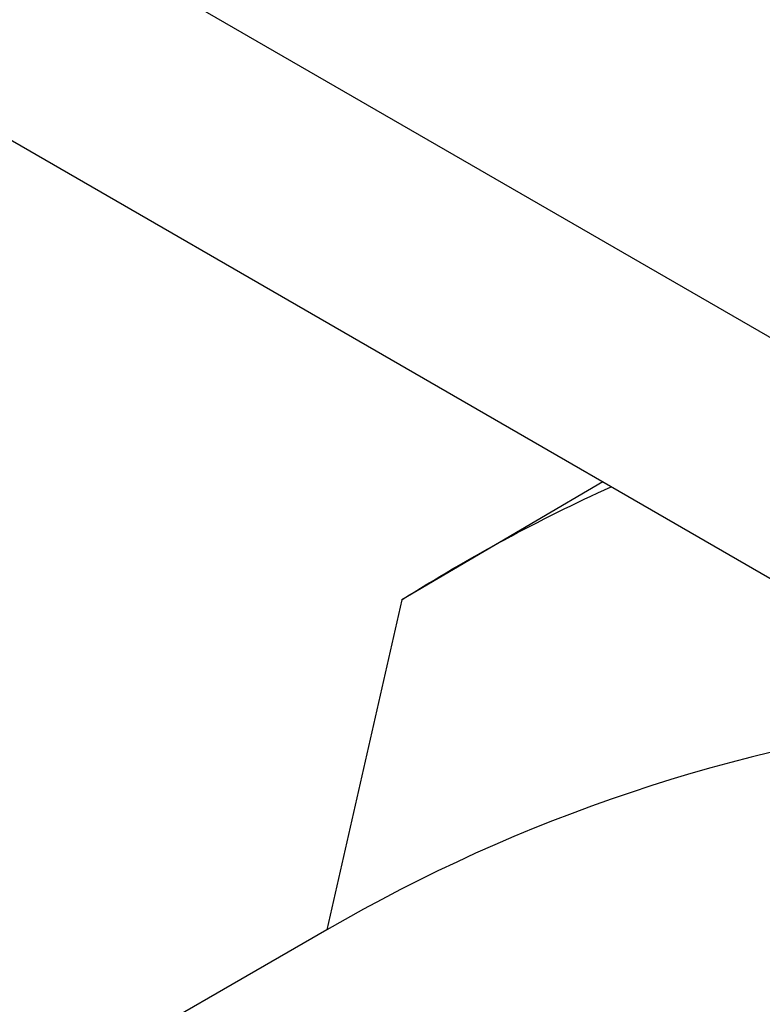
# Model space of a CAD drawing. Extents: x -19547 to -11561, y 2096 to 5601.
# Tile 48 of 168: x -18671 to -18655, y 3210 to 3231. Entities that reach past the tile are written whole.
import ezdxf

# ---------------------------------------------------------------- set-up
doc = ezdxf.new("R2010")
doc.units = 0
doc.header["$MEASUREMENT"] = 0
doc.layers.add('PIPING-VENT-ISO', color=3, linetype='CONTINUOUS')
doc.layers.add('TANK', color=2, linetype='CONTINUOUS')

msp = doc.modelspace()

# ---------------------------------------------------------------- linework, layer by layer
at = {"layer": 'PIPING-VENT-ISO'}
for p, q in [((-18809.214, 3313.406, 0), (-18651.926, 3222.595, 0)), ((-18809.219, 3308.212, 0), (-18651.318, 3217.048, 0))]:
    msp.add_line(p, q, dxfattribs=at)
at = {"layer": 'TANK', "elevation": 0}
msp.add_lwpolyline([(-18658.556, 3221.227), (-18662.889, 3218.68), (-18664.5, 3211.567)], dxfattribs=at)
for points in [[(-18662.889, 3218.68, -0.034533), (-18658.372, 3221.121, -0.034533)], [(-18650.927, 3216.111, 0.102142), (-18664.5, 3211.567), (-18669.927, 3208.433)]]:
    msp.add_lwpolyline(points, format="xyb", dxfattribs=at)

doc.saveas('drawing.dxf')
